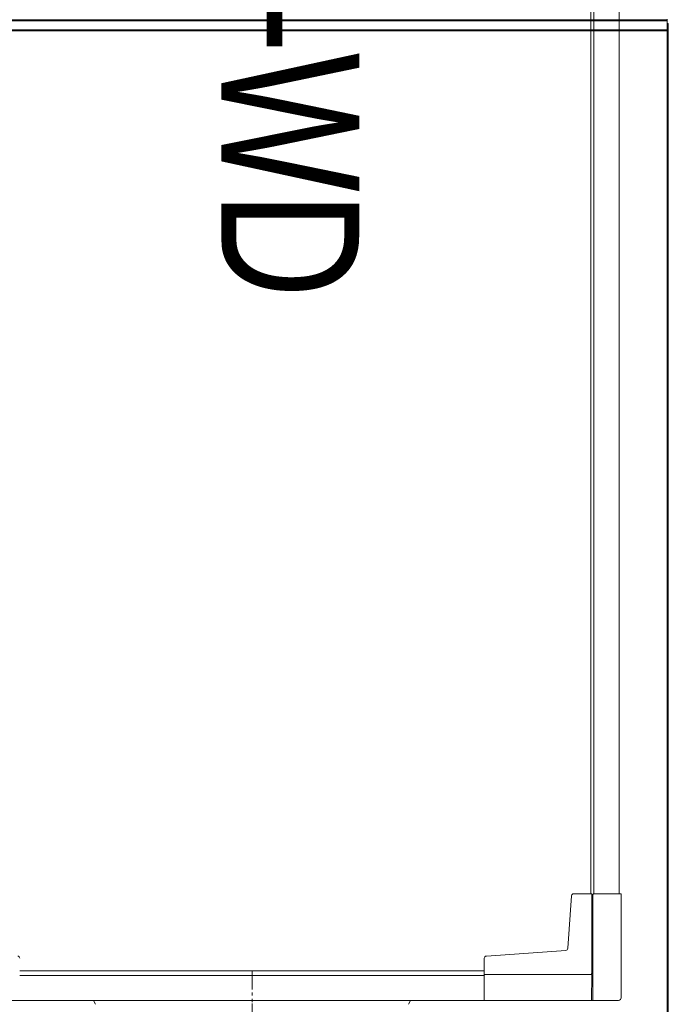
# Model space of a CAD drawing. Header units: millimetres. Extents: x -3034 to 546681, y -100001 to 133386.
# Tile 96 of 173: x 83093 to 83755, y -12990 to -11984. Entities that reach past the tile are written whole.
import ezdxf

# ---------------------------------------------------------------- set-up
doc = ezdxf.new("R2010")
doc.units = ezdxf.units.MM
doc.linetypes.add('ACAD_ISO03W100', pattern=[150, 60, -90])
doc.linetypes.add('CENTER2', pattern=[28.575, 19.05, -3.175, 3.175, -3.175])
for name, color, linetype in [('___INST__AR_podstawy', 3, 'Continuous'), ('ELEK CIENKIE', 80, 'Continuous'), ('ELEK ODGROMÓWKA', 214, 'Continuous')]:
    doc.layers.add(name, color=color, linetype=linetype)
doc.layers.add('Visible', color=7, linetype='Continuous', lineweight=70)
doc.styles.add('DYN_DIM', font='txt')

# ---------------------------------------------------------------- blocks, each defined once
blk = doc.blocks.new('iglice')
at = {"layer": 'ELEK CIENKIE', "color": 232, "linetype": 'ACAD_ISO03W100', "ltscale": 3}
blk.add_circle((-27813.9, 9135.3), 7540, dxfattribs=at)
blk = doc.blocks.new('wentDACH')
at = {"color": 8, "lineweight": 9, "ltscale": 3}
for p, q in [((-102358.2, 30523.9), (-102358.2, 32306)), ((-102355.2, 30523.9), (-102355.2, 32306)), ((-102327.8, 30523.9), (-102327.3, 30523.4)), ((-102467.1, 30445.2), (-102941.6, 30445.2)), ((-102467.1, 30440.5), (-102941.6, 30440.5)), ((-102467.1, 30441.4), (-102466.4, 30441.4)), ((-102357.1, 30442.4), (-102358, 30441.5)), ((-102357.1, 30441.5), (-102357.6, 30415)), ((-102330, 30415), (-103078.7, 30415))]:
    blk.add_line(p, q, dxfattribs=at)
at = {"color": 8, "linetype": 'Continuous', "lineweight": 9}
for p, q in [((-103128.1, 31416.7), (-102280.5, 31416.7)), ((-103128.1, 31415.5), (-102280.5, 31415.5)), ((-102280.5, 31405.3), (-102280.5, 31416.7)), ((-102280.5, 31412.8), (-102279.3, 31412.8)), ((-102280.3, 31417.2), (-102280.3, 31412.8)), ((-102279.3, 31412.8), (-102279.3, 30366.5)), ((-103128.1, 31406.5), (-102280.5, 31406.5)), ((-103128.1, 31405.3), (-102280.5, 31405.3)), ((-102280.5, 31405.3), (-102280.5, 30366.5)), ((-102377.9, 30521.8), (-102381.7, 30468.2)), ((-102375.8, 30523.9), (-102357.1, 30523.9)), ((-102357.1, 30442.4), (-102357.1, 30523.9)), ((-102356.3, 30523.1), (-102355.5, 30523.9)), ((-102327.3, 30417.7), (-102327.3, 30523.4)), ((-102467.1, 30458), (-102467.1, 30441.4)), ((-102383.9, 30466), (-102465, 30460.3)), ((-102466.3, 30441.5), (-102467.1, 30440.7))]:
    blk.add_line(p, q, dxfattribs=at)
at = {"color": 8, "lineweight": 9}
for p, q in [((-102356.3, 30523.1), (-102356.3, 30415)), ((-102327.8, 30523.9), (-102355.5, 30523.9)), ((-102467.1, 30415), (-102467.1, 30440.7)), ((-102466.3, 30441.5), (-102357.1, 30441.5))]:
    blk.add_line(p, q, dxfattribs=at)
at = {"color": 8, "linetype": 'CENTER2', "lineweight": 9}
blk.add_line((-102704.3, 30445.2), (-102704.3, 30415), dxfattribs=at)
at = {"color": 8, "lineweight": 9, "ltscale": 3, "extrusion": (2.46519e-32, 1.22461e-16, -1)}
for p, q in [((-102864.1, 30411), (-102866.3, 30415)), ((-102544.6, 30411), (-102542.3, 30415))]:
    blk.add_line(p, q, dxfattribs=at)
at = {"color": 8, "linetype": 'Continuous', "lineweight": 9, "extrusion": (2.46519e-32, 1.22461e-16, -1)}
blk.add_line((-102542.3, 30415), (-102866.3, 30415), dxfattribs=at)
at = {"color": 8, "linetype": 'CENTER2', "lineweight": 9, "ltscale": 0.5, "extrusion": (2.46519e-32, 1.22461e-16, -1)}
blk.add_line((-102704.3, 30359.3), (-102704.3, 30415), dxfattribs=at)
at = {"color": 8, "linetype": 'Continuous', "lineweight": 9}
for centre, radius, start, end in [((-102375.8, 30521.7), 2.2, 90.0096, 175.9963), ((-102384.1, 30468.4), 2.37, 274.0593, 355.9494), ((-102943.8, 30458.1), 2.21, 356.4409, 85.8728), ((-102464.9, 30458.1), 2.21, 94.1272, 183.5591)]:
    blk.add_arc(centre, radius, start, end, dxfattribs=at)
at = {"color": 8, "lineweight": 9}
blk.add_arc((-102330, 30417.7), 2.72, 270, 0, dxfattribs=at)
at = {"layer": 'Visible', "color": 8, "linetype": 'Continuous', "lineweight": 9, "ltscale": 3}
blk.add_line((-102329.3, 32306), (-102329.3, 30523.9), dxfattribs=at)
at = {"color": 8, "lineweight": 9, "style": 'DYN_DIM', "width": 0.8}
blk.add_text('ND-WD', height=140.62, rotation=270, dxfattribs=at).set_placement((-102735.5, 31650.4))

msp = doc.modelspace()

# ---------------------------------------------------------------- block references
at = {"layer": '___INST__AR_podstawy', "color": 210, "lineweight": 40}
msp.add_blockref('wentDACH', (186034.592, -43400.942), dxfattribs=at)
at = {"layer": 'ELEK ODGROMÓWKA'}
msp.add_blockref('iglice', (111335.99, -24243.943), dxfattribs=at)

doc.saveas('drawing.dxf')
